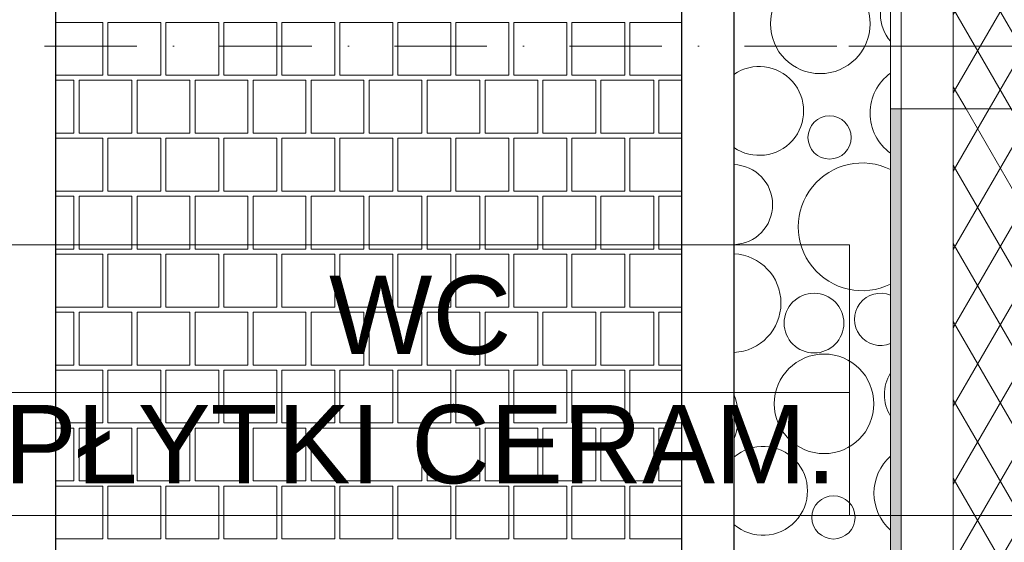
# Model space of a CAD drawing. Header units: millimetres. Extents: x -126271 to -88962, y -179170 to 5194.
# Tile 56 of 66: x -123988 to -122102, y -92817 to -91816. Entities that reach past the tile are written whole.
import ezdxf
from ezdxf.enums import TextEntityAlignment as Align

# ---------------------------------------------------------------- set-up
doc = ezdxf.new("R2010")
doc.units = ezdxf.units.MM
doc.header["$MEASUREMENT"] = 0
doc.linetypes.add('Kropki i Kreski', pattern=[335.138881, 176.388884, -88.194442, 0, -70.555556])
for name, color, linetype, lineweight in [('Nowe_0_Nr_pióra__21', 7, 'Continuous', 20), ('Nowe_2D - Rysunki i Obrazki_Nr_pióra__22', 8, 'Continuous', 25), ('Nowe_Konstrukcja - Słupy_Nr_pióra__21', 7, 'Continuous', 20), ('Nowe_Konstrukcja - Słupy_Nr_pióra__4', 8, 'Continuous', 13), ('Nowe_Konstrukcja - Słupy_Nr_pióra__41', 7, 'Continuous', 13), ('Nowe_Konstrukcja - Ściany zew_Nr_pióra__21', 7, 'Continuous', 20), ('Nowe_Konstrukcja - Ściany zew_Nr_pióra__3', 7, 'Continuous', 13), ('Nowe_Osie_Nr_pióra__4', 8, 'Continuous', 13), ('Nowe_Wymiarowanie - Ogólne_Nr_pióra__42', 8, 'Continuous', 25)]:
    doc.layers.add(name, color=color, linetype=linetype, lineweight=lineweight)
for name, color, linetype, lineweight, true_color in [('Nowe_2D - Rysunki i Obrazki_Nr_pióra__105', 7, 'Continuous', 13, 0xcccccc), ('Nowe_2D - Rysunki i Obrazki_Nr_pióra__61', 7, 'Continuous', 18, 0x6a6a6a), ('Nowe_Konstrukcja - Słupy_Nr_pióra__1', 7, 'Continuous', 13, 0x6879ec), ('Nowe_Konstrukcja - Słupy_Nr_pióra__107', 7, 'Continuous', 13, 0xaaaaaa), ('Nowe_Konstrukcja - Słupy_Nr_pióra__109', 7, 'Continuous', 13, 0xaaaaaa), ('Nowe_Konstrukcja - Ściany zew_Nr_pióra__105', 7, 'Continuous', 13, 0xcccccc), ('Nowe_Konstrukcja - Ściany zew_Nr_pióra__23', 7, 'Continuous', 13, 0x858585), ('Nowe_Metryczki pomieszczeń Archicada_Nr_pióra__81', 7, 'Continuous', 13, 0x6a6a6a), ('Nowe_Wymiarowanie - Ogólne_Nr_pióra__81', 7, 'Continuous', 13, 0x6a6a6a), ('Nowe_zagospodarowanie_Nr_pióra__81', 7, 'Continuous', 13, 0x6a6a6a)]:
    doc.layers.add(name, color=color, linetype=linetype, lineweight=lineweight, true_color=true_color)
for name, color, linetype in [('Nowe_Elementy Modelu - Strefy', 7, 'Continuous'), ('Nowe_Konstrukcja - Słupy', 7, 'Continuous'), ('Nowe_Konstrukcja - Ściany zew', 7, 'Continuous'), ('Nowe_Osie', 7, 'Continuous'), ('Nowe_Wymiarowanie - Ogólne', 7, 'Continuous'), ('Nowe_zagospodarowanie', 7, 'Continuous')]:
    doc.layers.add(name, color=color, linetype=linetype)
doc.styles.add('STYL_AUTOMATYCZNY_1', font='arial.ttf')
doc.styles.add('STYL_AUTOMATYCZNY_2', font='arial.ttf')
doc.dimstyles.new('STYL_AUTOMATYCZNY__3', dxfattribs={"dimtxt": 150, "dimasz": 47.5, "dimexe": 0.18, "dimexo": 0.0625, "dimgap": 0, "dimtad": 1, "dimdec": 0, "dimlfac": 0.1, "dimzin": 0, "dimdsep": 46, "dimtxsty": 'STYL_AUTOMATYCZNY_1', "dimblk": 'ARROWHEAD_6', "dimblk1": 'ARROWHEAD_6', "dimblk2": 'ARROWHEAD_6', "dimcen": 0.09, "dimse1": 1, "dimse2": 1, "dimclrd": 256, "dimclre": 256, "dimclrt": 8, "dimazin": 0, "dimtfac": 1, "dimtdec": 4, "dimtmove": 0, "dimatfit": 3, "dimfxl": 0, "dimtolj": 1, "dimtzin": 0, "dimarcsym": 0})
pattern_1 = [(60, (0, 0), (-64.951905, 37.5), []), (120, (0, 0), (64.951905, 37.5), [])]

# ---------------------------------------------------------------- blocks, each defined once
blk = doc.blocks.new('WC_00_12_13_1', base_point=(-124042.7, -92530))
at = {"layer": 'Nowe_Metryczki pomieszczeń Archicada_Nr_pióra__81', "color": 251, "linetype": 'Continuous', "lineweight": 13, "true_color": 0x6a6a6a}
for p, q in [((-124740.8, -92247.2), (-122398.4, -92247.2)), ((-122398.4, -92247.2), (-122398.4, -92765.7)), ((-124740.8, -92530), (-122398.4, -92530)), ((-122398.4, -92765.7), (-124740.8, -92765.7))]:
    blk.add_line(p, q, dxfattribs=at)
at = {"layer": 'Nowe_Metryczki pomieszczeń Archicada_Nr_pióra__81', "color": 251, "lineweight": 13, "true_color": 0x6a6a6a}
for tag, height, style, p in [('ROOM_NUMBER', 180, 'STYL_AUTOMATYCZNY_2', (-124391.8, -92375.1)), ('ROOM_NAME', 150, 'STYL_AUTOMATYCZNY_1', (-123220.6, -92381.3)), ('floor_f', 150, 'STYL_AUTOMATYCZNY_1', (-123220.6, -92628.8)), ('ROOM_CALC_AREA', 150, 'STYL_AUTOMATYCZNY_1', (-124391.8, -92642.1))]:
    blk.add_attdef(tag, text='', height=height, dxfattribs=dict(at, style=style)).set_placement(p, align=Align.MIDDLE_CENTER)
blk = doc.blocks.new('*X72')
at = {"layer": 'Nowe_Konstrukcja - Ściany zew_Nr_pióra__105', "color": 254, "linetype": 'Continuous', "lineweight": 13, "true_color": 0xcccccc}
for centre, radius in [((-122454.3, -91823.6), 95.4), ((-122436.4, -92041.2), 41.4), ((-122466.2, -92396.9), 57.2), ((-122446.9, -92551.6), 95.4), ((-122429, -92769.2), 41.4)]:
    blk.add_circle(centre, radius, dxfattribs=at)
for centre, radius, start, end in [((-122262.2, -91806), 76.7, 138.3387, 221.6613), ((-122741.4, -91848.5), 122.4, 354.6317, 5.3683), ((-122571.2, -91990.4), 85.1, 235.4063, 124.5937), ((-122264.2, -91994.7), 94.6, 125.7432, 234.2568), ((-122622.2, -92170), 76.7, 272.01, 87.99), ((-122374, -92212.5), 122.4, 63.58, 296.42), ((-122624.2, -92358.7), 94.6, 272.8648, 87.1352), ((-122338.5, -92389.8), 50.1, 67.719, 292.281), ((-122254.8, -92533.9), 76.7, 147.5385, 212.4615), ((-122734, -92576.5), 122.4, 339.2353, 20.7647), ((-122563.8, -92718.3), 85.1, 229.089, 130.911), ((-122256.8, -92722.7), 94.6, 131.4926, 228.5074)]:
    blk.add_arc(centre, radius, start, end, dxfattribs=at)
blk = doc.blocks.new('Wypełnienie_3_1', base_point=(0, 0))
at = {"layer": 'Nowe_Konstrukcja - Ściany zew_Nr_pióra__3', "color": 7, "linetype": 'Continuous', "lineweight": 13, "flags": 128}
blk.add_lwpolyline([(-122619.5, -94853.7), (-122619.5, -96276.6), (-122319.5, -96276.6), (-122319.5, -96008.9), (-122319.5, -91366.6), (-122319.5, -90996.6), (-121039.5, -90996.6), (-121039.5, -91476.6), (-121039.5, -91576.6), (-117775.3, -91576.6), (-117775.3, -91476.6), (-112435.3, -91476.6), (-112435.3, -90866.6), (-122619.5, -90866.6), (-122619.5, -91801.6)], close=True, dxfattribs=at)
at = {"layer": 'Nowe_Konstrukcja - Ściany zew_Nr_pióra__105', "color": 254, "linetype": 'Continuous', "lineweight": 13, "true_color": 0xcccccc}
blk.add_blockref('*X72', (0, 0), dxfattribs=at)
blk = doc.blocks.new('*X78')
at = {"layer": 'Nowe_2D - Rysunki i Obrazki_Nr_pióra__105', "color": 254, "linetype": 'Continuous', "lineweight": 13, "true_color": 0xcccccc}
for p, q in [((-123828.8, -91820.7), (-123919.5, -91820.7)), ((-123828.8, -91921.7), (-123828.8, -91820.7)), ((-123818.7, -91921.7), (-123818.7, -91820.7)), ((-123818.7, -91820.7), (-123768.2, -91820.7)), ((-123717.7, -91820.7), (-123768.2, -91820.7)), ((-123717.7, -91921.7), (-123717.7, -91820.7)), ((-123606.6, -91820.7), (-123707.6, -91820.7)), ((-123707.6, -91820.7), (-123707.6, -91921.7)), ((-123606.6, -91921.7), (-123606.6, -91820.7)), ((-123596.5, -91921.7), (-123596.5, -91820.7)), ((-123596.5, -91820.7), (-123546, -91820.7)), ((-123495.5, -91820.7), (-123546, -91820.7)), ((-123495.5, -91921.7), (-123495.5, -91820.7)), ((-123384.4, -91820.7), (-123485.4, -91820.7)), ((-123485.4, -91820.7), (-123485.4, -91921.7)), ((-123384.4, -91921.7), (-123384.4, -91820.7)), ((-123374.3, -91921.7), (-123374.3, -91820.7)), ((-123374.3, -91820.7), (-123323.8, -91820.7)), ((-123273.3, -91820.7), (-123323.8, -91820.7)), ((-123273.3, -91921.7), (-123273.3, -91820.7)), ((-123162.2, -91820.7), (-123263.2, -91820.7)), ((-123263.2, -91820.7), (-123263.2, -91921.7)), ((-123162.2, -91921.7), (-123162.2, -91820.7)), ((-123152.1, -91921.7), (-123152.1, -91820.7)), ((-123152.1, -91820.7), (-123101.6, -91820.7)), ((-123051.1, -91820.7), (-123101.6, -91820.7)), ((-123051.1, -91921.7), (-123051.1, -91820.7)), ((-122940, -91820.7), (-123041, -91820.7)), ((-123041, -91820.7), (-123041, -91921.7)), ((-122940, -91921.7), (-122940, -91820.7)), ((-122929.9, -91921.7), (-122929.9, -91820.7)), ((-122929.9, -91820.7), (-122879.4, -91820.7)), ((-122828.9, -91820.7), (-122879.4, -91820.7)), ((-122828.9, -91921.7), (-122828.9, -91820.7)), ((-122719.5, -91820.7), (-122818.8, -91820.7)), ((-122818.8, -91820.7), (-122818.8, -91921.7)), ((-123919.5, -91921.7), (-123828.8, -91921.7)), ((-123884.3, -91931.8), (-123919.5, -91931.8)), ((-123884.3, -92032.8), (-123884.3, -91931.8)), ((-123773.2, -91931.8), (-123874.2, -91931.8)), ((-123874.2, -91931.8), (-123874.2, -92032.8)), ((-123768.2, -91921.7), (-123818.7, -91921.7)), ((-123773.2, -92032.8), (-123773.2, -91931.8)), ((-123768.2, -91921.7), (-123717.7, -91921.7)), ((-123662.1, -91931.8), (-123763.1, -91931.8)), ((-123763.1, -91931.8), (-123763.1, -92032.8)), ((-123707.6, -91921.7), (-123606.6, -91921.7)), ((-123662.1, -92032.8), (-123662.1, -91931.8)), ((-123551, -91931.8), (-123652, -91931.8)), ((-123652, -91931.8), (-123652, -92032.8)), ((-123546, -91921.7), (-123596.5, -91921.7)), ((-123551, -92032.8), (-123551, -91931.8)), ((-123546, -91921.7), (-123495.5, -91921.7)), ((-123439.9, -91931.8), (-123540.9, -91931.8)), ((-123540.9, -91931.8), (-123540.9, -92032.8)), ((-123485.4, -91921.7), (-123384.4, -91921.7)), ((-123439.9, -92032.8), (-123439.9, -91931.8)), ((-123328.8, -91931.8), (-123429.8, -91931.8)), ((-123429.8, -91931.8), (-123429.8, -92032.8)), ((-123323.8, -91921.7), (-123374.3, -91921.7)), ((-123328.8, -92032.8), (-123328.8, -91931.8)), ((-123323.8, -91921.7), (-123273.3, -91921.7)), ((-123217.7, -91931.8), (-123318.7, -91931.8)), ((-123318.7, -91931.8), (-123318.7, -92032.8)), ((-123263.2, -91921.7), (-123162.2, -91921.7)), ((-123217.7, -92032.8), (-123217.7, -91931.8)), ((-123106.6, -91931.8), (-123207.6, -91931.8)), ((-123207.6, -91931.8), (-123207.6, -92032.8)), ((-123101.6, -91921.7), (-123152.1, -91921.7)), ((-123106.6, -92032.8), (-123106.6, -91931.8)), ((-123101.6, -91921.7), (-123051.1, -91921.7)), ((-122995.5, -91931.8), (-123096.5, -91931.8)), ((-123096.5, -91931.8), (-123096.5, -92032.8)), ((-123041, -91921.7), (-122940, -91921.7)), ((-122995.5, -92032.8), (-122995.5, -91931.8)), ((-122884.4, -91931.8), (-122985.4, -91931.8)), ((-122985.4, -91931.8), (-122985.4, -92032.8)), ((-122879.4, -91921.7), (-122929.9, -91921.7)), ((-122884.4, -92032.8), (-122884.4, -91931.8)), ((-122879.4, -91921.7), (-122828.9, -91921.7)), ((-122773.3, -91931.8), (-122874.3, -91931.8)), ((-122874.3, -91931.8), (-122874.3, -92032.8)), ((-122818.8, -91921.7), (-122719.5, -91921.7)), ((-122773.3, -92032.8), (-122773.3, -91931.8)), ((-122719.5, -91931.8), (-122763.2, -91931.8)), ((-122763.2, -91931.8), (-122763.2, -92032.8)), ((-123919.5, -92032.8), (-123884.3, -92032.8)), ((-123828.8, -92042.9), (-123919.5, -92042.9)), ((-123874.2, -92032.8), (-123773.2, -92032.8)), ((-123828.8, -92143.9), (-123828.8, -92042.9)), ((-123818.7, -92143.9), (-123818.7, -92042.9)), ((-123818.7, -92042.9), (-123768.2, -92042.9)), ((-123717.7, -92042.9), (-123768.2, -92042.9)), ((-123763.1, -92032.8), (-123662.1, -92032.8)), ((-123717.7, -92143.9), (-123717.7, -92042.9)), ((-123606.6, -92042.9), (-123707.6, -92042.9)), ((-123707.6, -92042.9), (-123707.6, -92143.9)), ((-123652, -92032.8), (-123551, -92032.8)), ((-123606.6, -92143.9), (-123606.6, -92042.9)), ((-123596.5, -92143.9), (-123596.5, -92042.9)), ((-123596.5, -92042.9), (-123546, -92042.9)), ((-123495.5, -92042.9), (-123546, -92042.9)), ((-123540.9, -92032.8), (-123439.9, -92032.8)), ((-123495.5, -92143.9), (-123495.5, -92042.9)), ((-123384.4, -92042.9), (-123485.4, -92042.9)), ((-123485.4, -92042.9), (-123485.4, -92143.9)), ((-123429.8, -92032.8), (-123328.8, -92032.8)), ((-123384.4, -92143.9), (-123384.4, -92042.9)), ((-123374.3, -92143.9), (-123374.3, -92042.9)), ((-123374.3, -92042.9), (-123323.8, -92042.9)), ((-123273.3, -92042.9), (-123323.8, -92042.9)), ((-123318.7, -92032.8), (-123217.7, -92032.8)), ((-123273.3, -92143.9), (-123273.3, -92042.9)), ((-123162.2, -92042.9), (-123263.2, -92042.9)), ((-123263.2, -92042.9), (-123263.2, -92143.9)), ((-123207.6, -92032.8), (-123106.6, -92032.8)), ((-123162.2, -92143.9), (-123162.2, -92042.9)), ((-123152.1, -92143.9), (-123152.1, -92042.9)), ((-123152.1, -92042.9), (-123101.6, -92042.9)), ((-123051.1, -92042.9), (-123101.6, -92042.9)), ((-123096.5, -92032.8), (-122995.5, -92032.8)), ((-123051.1, -92143.9), (-123051.1, -92042.9)), ((-122940, -92042.9), (-123041, -92042.9)), ((-123041, -92042.9), (-123041, -92143.9)), ((-122985.4, -92032.8), (-122884.4, -92032.8)), ((-122940, -92143.9), (-122940, -92042.9)), ((-122929.9, -92143.9), (-122929.9, -92042.9)), ((-122929.9, -92042.9), (-122879.4, -92042.9)), ((-122828.9, -92042.9), (-122879.4, -92042.9)), ((-122874.3, -92032.8), (-122773.3, -92032.8)), ((-122828.9, -92143.9), (-122828.9, -92042.9)), ((-122719.5, -92042.9), (-122818.8, -92042.9)), ((-122818.8, -92042.9), (-122818.8, -92143.9)), ((-122763.2, -92032.8), (-122719.5, -92032.8)), ((-123919.5, -92143.9), (-123828.8, -92143.9)), ((-123884.3, -92154), (-123919.5, -92154)), ((-123884.3, -92255), (-123884.3, -92154)), ((-123773.2, -92154), (-123874.2, -92154)), ((-123874.2, -92154), (-123874.2, -92255)), ((-123768.2, -92143.9), (-123818.7, -92143.9)), ((-123773.2, -92255), (-123773.2, -92154)), ((-123768.2, -92143.9), (-123717.7, -92143.9)), ((-123662.1, -92154), (-123763.1, -92154)), ((-123763.1, -92154), (-123763.1, -92255)), ((-123707.6, -92143.9), (-123606.6, -92143.9)), ((-123662.1, -92255), (-123662.1, -92154)), ((-123551, -92154), (-123652, -92154)), ((-123652, -92154), (-123652, -92255)), ((-123546, -92143.9), (-123596.5, -92143.9)), ((-123551, -92255), (-123551, -92154)), ((-123546, -92143.9), (-123495.5, -92143.9)), ((-123439.9, -92154), (-123540.9, -92154)), ((-123540.9, -92154), (-123540.9, -92255)), ((-123485.4, -92143.9), (-123384.4, -92143.9)), ((-123439.9, -92255), (-123439.9, -92154)), ((-123328.8, -92154), (-123429.8, -92154)), ((-123429.8, -92154), (-123429.8, -92255)), ((-123323.8, -92143.9), (-123374.3, -92143.9)), ((-123328.8, -92255), (-123328.8, -92154)), ((-123323.8, -92143.9), (-123273.3, -92143.9)), ((-123217.7, -92154), (-123318.7, -92154)), ((-123318.7, -92154), (-123318.7, -92255)), ((-123263.2, -92143.9), (-123162.2, -92143.9)), ((-123217.7, -92255), (-123217.7, -92154)), ((-123106.6, -92154), (-123207.6, -92154)), ((-123207.6, -92154), (-123207.6, -92255)), ((-123101.6, -92143.9), (-123152.1, -92143.9)), ((-123106.6, -92255), (-123106.6, -92154)), ((-123101.6, -92143.9), (-123051.1, -92143.9)), ((-122995.5, -92154), (-123096.5, -92154)), ((-123096.5, -92154), (-123096.5, -92255)), ((-123041, -92143.9), (-122940, -92143.9)), ((-122995.5, -92255), (-122995.5, -92154)), ((-122884.4, -92154), (-122985.4, -92154)), ((-122985.4, -92154), (-122985.4, -92255)), ((-122879.4, -92143.9), (-122929.9, -92143.9)), ((-122884.4, -92255), (-122884.4, -92154)), ((-122879.4, -92143.9), (-122828.9, -92143.9)), ((-122773.3, -92154), (-122874.3, -92154)), ((-122874.3, -92154), (-122874.3, -92255)), ((-122818.8, -92143.9), (-122719.5, -92143.9)), ((-122773.3, -92255), (-122773.3, -92154)), ((-122719.5, -92154), (-122763.2, -92154)), ((-122763.2, -92154), (-122763.2, -92255)), ((-123919.5, -92255), (-123884.3, -92255)), ((-123828.8, -92265.1), (-123919.5, -92265.1)), ((-123874.2, -92255), (-123773.2, -92255)), ((-123828.8, -92366.1), (-123828.8, -92265.1)), ((-123818.7, -92366.1), (-123818.7, -92265.1)), ((-123818.7, -92265.1), (-123768.2, -92265.1)), ((-123717.7, -92265.1), (-123768.2, -92265.1)), ((-123763.1, -92255), (-123662.1, -92255)), ((-123717.7, -92366.1), (-123717.7, -92265.1)), ((-123606.6, -92265.1), (-123707.6, -92265.1)), ((-123707.6, -92265.1), (-123707.6, -92366.1)), ((-123652, -92255), (-123551, -92255)), ((-123606.6, -92366.1), (-123606.6, -92265.1)), ((-123596.5, -92366.1), (-123596.5, -92265.1)), ((-123596.5, -92265.1), (-123546, -92265.1)), ((-123495.5, -92265.1), (-123546, -92265.1)), ((-123540.9, -92255), (-123439.9, -92255)), ((-123495.5, -92366.1), (-123495.5, -92265.1)), ((-123384.4, -92265.1), (-123485.4, -92265.1)), ((-123485.4, -92265.1), (-123485.4, -92366.1)), ((-123429.8, -92255), (-123328.8, -92255)), ((-123384.4, -92366.1), (-123384.4, -92265.1)), ((-123374.3, -92366.1), (-123374.3, -92265.1)), ((-123374.3, -92265.1), (-123323.8, -92265.1)), ((-123273.3, -92265.1), (-123323.8, -92265.1)), ((-123318.7, -92255), (-123217.7, -92255)), ((-123273.3, -92366.1), (-123273.3, -92265.1)), ((-123162.2, -92265.1), (-123263.2, -92265.1)), ((-123263.2, -92265.1), (-123263.2, -92366.1)), ((-123207.6, -92255), (-123106.6, -92255)), ((-123162.2, -92366.1), (-123162.2, -92265.1)), ((-123152.1, -92366.1), (-123152.1, -92265.1)), ((-123152.1, -92265.1), (-123101.6, -92265.1)), ((-123051.1, -92265.1), (-123101.6, -92265.1)), ((-123096.5, -92255), (-122995.5, -92255)), ((-123051.1, -92366.1), (-123051.1, -92265.1)), ((-122940, -92265.1), (-123041, -92265.1)), ((-123041, -92265.1), (-123041, -92366.1)), ((-122985.4, -92255), (-122884.4, -92255)), ((-122940, -92366.1), (-122940, -92265.1)), ((-122929.9, -92366.1), (-122929.9, -92265.1)), ((-122929.9, -92265.1), (-122879.4, -92265.1)), ((-122828.9, -92265.1), (-122879.4, -92265.1)), ((-122874.3, -92255), (-122773.3, -92255)), ((-122828.9, -92366.1), (-122828.9, -92265.1)), ((-122719.5, -92265.1), (-122818.8, -92265.1)), ((-122818.8, -92265.1), (-122818.8, -92366.1)), ((-122763.2, -92255), (-122719.5, -92255)), ((-123919.5, -92366.1), (-123828.8, -92366.1)), ((-123884.3, -92376.2), (-123919.5, -92376.2)), ((-123884.3, -92477.2), (-123884.3, -92376.2)), ((-123773.2, -92376.2), (-123874.2, -92376.2)), ((-123874.2, -92376.2), (-123874.2, -92477.2)), ((-123768.2, -92366.1), (-123818.7, -92366.1)), ((-123773.2, -92477.2), (-123773.2, -92376.2)), ((-123768.2, -92366.1), (-123717.7, -92366.1)), ((-123662.1, -92376.2), (-123763.1, -92376.2)), ((-123763.1, -92376.2), (-123763.1, -92477.2)), ((-123707.6, -92366.1), (-123606.6, -92366.1)), ((-123662.1, -92477.2), (-123662.1, -92376.2)), ((-123551, -92376.2), (-123652, -92376.2)), ((-123652, -92376.2), (-123652, -92477.2)), ((-123546, -92366.1), (-123596.5, -92366.1)), ((-123551, -92477.2), (-123551, -92376.2)), ((-123546, -92366.1), (-123495.5, -92366.1)), ((-123439.9, -92376.2), (-123540.9, -92376.2)), ((-123540.9, -92376.2), (-123540.9, -92477.2)), ((-123485.4, -92366.1), (-123384.4, -92366.1)), ((-123439.9, -92477.2), (-123439.9, -92376.2)), ((-123328.8, -92376.2), (-123429.8, -92376.2)), ((-123429.8, -92376.2), (-123429.8, -92477.2)), ((-123323.8, -92366.1), (-123374.3, -92366.1)), ((-123328.8, -92477.2), (-123328.8, -92376.2)), ((-123323.8, -92366.1), (-123273.3, -92366.1)), ((-123217.7, -92376.2), (-123318.7, -92376.2)), ((-123318.7, -92376.2), (-123318.7, -92477.2)), ((-123263.2, -92366.1), (-123162.2, -92366.1)), ((-123217.7, -92477.2), (-123217.7, -92376.2)), ((-123106.6, -92376.2), (-123207.6, -92376.2)), ((-123207.6, -92376.2), (-123207.6, -92477.2)), ((-123101.6, -92366.1), (-123152.1, -92366.1)), ((-123106.6, -92477.2), (-123106.6, -92376.2)), ((-123101.6, -92366.1), (-123051.1, -92366.1)), ((-122995.5, -92376.2), (-123096.5, -92376.2)), ((-123096.5, -92376.2), (-123096.5, -92477.2)), ((-123041, -92366.1), (-122940, -92366.1)), ((-122995.5, -92477.2), (-122995.5, -92376.2)), ((-122884.4, -92376.2), (-122985.4, -92376.2)), ((-122985.4, -92376.2), (-122985.4, -92477.2)), ((-122879.4, -92366.1), (-122929.9, -92366.1)), ((-122884.4, -92477.2), (-122884.4, -92376.2)), ((-122879.4, -92366.1), (-122828.9, -92366.1)), ((-122773.3, -92376.2), (-122874.3, -92376.2)), ((-122874.3, -92376.2), (-122874.3, -92477.2)), ((-122818.8, -92366.1), (-122719.5, -92366.1)), ((-122773.3, -92477.2), (-122773.3, -92376.2)), ((-122719.5, -92376.2), (-122763.2, -92376.2)), ((-122763.2, -92376.2), (-122763.2, -92477.2)), ((-123919.5, -92477.2), (-123884.3, -92477.2)), ((-123874.2, -92477.2), (-123773.2, -92477.2)), ((-123763.1, -92477.2), (-123662.1, -92477.2)), ((-123652, -92477.2), (-123551, -92477.2)), ((-123540.9, -92477.2), (-123439.9, -92477.2)), ((-123429.8, -92477.2), (-123328.8, -92477.2)), ((-123318.7, -92477.2), (-123217.7, -92477.2)), ((-123207.6, -92477.2), (-123106.6, -92477.2)), ((-123096.5, -92477.2), (-122995.5, -92477.2)), ((-122985.4, -92477.2), (-122884.4, -92477.2)), ((-122874.3, -92477.2), (-122773.3, -92477.2)), ((-122763.2, -92477.2), (-122719.5, -92477.2)), ((-123828.8, -92487.3), (-123919.5, -92487.3)), ((-123828.8, -92588.3), (-123828.8, -92487.3)), ((-123818.7, -92588.3), (-123818.7, -92487.3)), ((-123818.7, -92487.3), (-123768.2, -92487.3)), ((-123717.7, -92487.3), (-123768.2, -92487.3)), ((-123717.7, -92588.3), (-123717.7, -92487.3)), ((-123606.6, -92487.3), (-123707.6, -92487.3)), ((-123707.6, -92487.3), (-123707.6, -92588.3)), ((-123606.6, -92588.3), (-123606.6, -92487.3)), ((-123596.5, -92588.3), (-123596.5, -92487.3)), ((-123596.5, -92487.3), (-123546, -92487.3)), ((-123495.5, -92487.3), (-123546, -92487.3)), ((-123495.5, -92588.3), (-123495.5, -92487.3)), ((-123384.4, -92487.3), (-123485.4, -92487.3)), ((-123485.4, -92487.3), (-123485.4, -92588.3)), ((-123384.4, -92588.3), (-123384.4, -92487.3)), ((-123374.3, -92588.3), (-123374.3, -92487.3)), ((-123374.3, -92487.3), (-123323.8, -92487.3)), ((-123273.3, -92487.3), (-123323.8, -92487.3)), ((-123273.3, -92588.3), (-123273.3, -92487.3)), ((-123162.2, -92487.3), (-123263.2, -92487.3)), ((-123263.2, -92487.3), (-123263.2, -92588.3)), ((-123162.2, -92588.3), (-123162.2, -92487.3)), ((-123152.1, -92588.3), (-123152.1, -92487.3)), ((-123152.1, -92487.3), (-123101.6, -92487.3)), ((-123051.1, -92487.3), (-123101.6, -92487.3)), ((-123051.1, -92588.3), (-123051.1, -92487.3)), ((-122940, -92487.3), (-123041, -92487.3)), ((-123041, -92487.3), (-123041, -92588.3)), ((-122940, -92588.3), (-122940, -92487.3)), ((-122929.9, -92588.3), (-122929.9, -92487.3)), ((-122929.9, -92487.3), (-122879.4, -92487.3)), ((-122828.9, -92487.3), (-122879.4, -92487.3)), ((-122828.9, -92588.3), (-122828.9, -92487.3)), ((-122719.5, -92487.3), (-122818.8, -92487.3)), ((-122818.8, -92487.3), (-122818.8, -92588.3)), ((-123919.5, -92588.3), (-123828.8, -92588.3)), ((-123768.2, -92588.3), (-123818.7, -92588.3)), ((-123768.2, -92588.3), (-123717.7, -92588.3)), ((-123707.6, -92588.3), (-123606.6, -92588.3)), ((-123546, -92588.3), (-123596.5, -92588.3)), ((-123546, -92588.3), (-123495.5, -92588.3)), ((-123485.4, -92588.3), (-123384.4, -92588.3)), ((-123323.8, -92588.3), (-123374.3, -92588.3)), ((-123323.8, -92588.3), (-123273.3, -92588.3)), ((-123263.2, -92588.3), (-123162.2, -92588.3)), ((-123101.6, -92588.3), (-123152.1, -92588.3)), ((-123101.6, -92588.3), (-123051.1, -92588.3)), ((-123041, -92588.3), (-122940, -92588.3)), ((-122879.4, -92588.3), (-122929.9, -92588.3)), ((-122879.4, -92588.3), (-122828.9, -92588.3)), ((-122818.8, -92588.3), (-122719.5, -92588.3)), ((-123884.3, -92598.4), (-123919.5, -92598.4)), ((-123884.3, -92699.4), (-123884.3, -92598.4)), ((-123773.2, -92598.4), (-123874.2, -92598.4)), ((-123874.2, -92598.4), (-123874.2, -92699.4)), ((-123773.2, -92699.4), (-123773.2, -92598.4)), ((-123662.1, -92598.4), (-123763.1, -92598.4)), ((-123763.1, -92598.4), (-123763.1, -92699.4)), ((-123662.1, -92699.4), (-123662.1, -92598.4)), ((-123551, -92598.4), (-123652, -92598.4)), ((-123652, -92598.4), (-123652, -92699.4)), ((-123551, -92699.4), (-123551, -92598.4)), ((-123439.9, -92598.4), (-123540.9, -92598.4)), ((-123540.9, -92598.4), (-123540.9, -92699.4)), ((-123439.9, -92699.4), (-123439.9, -92598.4)), ((-123328.8, -92598.4), (-123429.8, -92598.4)), ((-123429.8, -92598.4), (-123429.8, -92699.4)), ((-123328.8, -92699.4), (-123328.8, -92598.4)), ((-123217.7, -92598.4), (-123318.7, -92598.4)), ((-123318.7, -92598.4), (-123318.7, -92699.4)), ((-123217.7, -92699.4), (-123217.7, -92598.4)), ((-123106.6, -92598.4), (-123207.6, -92598.4)), ((-123207.6, -92598.4), (-123207.6, -92699.4)), ((-123106.6, -92699.4), (-123106.6, -92598.4)), ((-122995.5, -92598.4), (-123096.5, -92598.4)), ((-123096.5, -92598.4), (-123096.5, -92699.4)), ((-122995.5, -92699.4), (-122995.5, -92598.4)), ((-122884.4, -92598.4), (-122985.4, -92598.4)), ((-122985.4, -92598.4), (-122985.4, -92699.4)), ((-122884.4, -92699.4), (-122884.4, -92598.4)), ((-122773.3, -92598.4), (-122874.3, -92598.4)), ((-122874.3, -92598.4), (-122874.3, -92699.4)), ((-122773.3, -92699.4), (-122773.3, -92598.4)), ((-122719.5, -92598.4), (-122763.2, -92598.4)), ((-122763.2, -92598.4), (-122763.2, -92699.4)), ((-123919.5, -92699.4), (-123884.3, -92699.4)), ((-123874.2, -92699.4), (-123773.2, -92699.4)), ((-123763.1, -92699.4), (-123662.1, -92699.4)), ((-123652, -92699.4), (-123551, -92699.4)), ((-123540.9, -92699.4), (-123439.9, -92699.4)), ((-123429.8, -92699.4), (-123328.8, -92699.4)), ((-123318.7, -92699.4), (-123217.7, -92699.4)), ((-123207.6, -92699.4), (-123106.6, -92699.4)), ((-123096.5, -92699.4), (-122995.5, -92699.4)), ((-122985.4, -92699.4), (-122884.4, -92699.4)), ((-122874.3, -92699.4), (-122773.3, -92699.4)), ((-122763.2, -92699.4), (-122719.5, -92699.4)), ((-123828.8, -92709.5), (-123919.5, -92709.5)), ((-123828.8, -92810.5), (-123828.8, -92709.5)), ((-123818.7, -92810.5), (-123818.7, -92709.5)), ((-123818.7, -92709.5), (-123768.2, -92709.5)), ((-123717.7, -92709.5), (-123768.2, -92709.5)), ((-123717.7, -92810.5), (-123717.7, -92709.5)), ((-123606.6, -92709.5), (-123707.6, -92709.5)), ((-123707.6, -92709.5), (-123707.6, -92810.5)), ((-123606.6, -92810.5), (-123606.6, -92709.5)), ((-123596.5, -92810.5), (-123596.5, -92709.5)), ((-123596.5, -92709.5), (-123546, -92709.5)), ((-123495.5, -92709.5), (-123546, -92709.5)), ((-123495.5, -92810.5), (-123495.5, -92709.5)), ((-123384.4, -92709.5), (-123485.4, -92709.5)), ((-123485.4, -92709.5), (-123485.4, -92810.5)), ((-123384.4, -92810.5), (-123384.4, -92709.5)), ((-123374.3, -92810.5), (-123374.3, -92709.5)), ((-123374.3, -92709.5), (-123323.8, -92709.5)), ((-123273.3, -92709.5), (-123323.8, -92709.5)), ((-123273.3, -92810.5), (-123273.3, -92709.5)), ((-123162.2, -92709.5), (-123263.2, -92709.5)), ((-123263.2, -92709.5), (-123263.2, -92810.5)), ((-123162.2, -92810.5), (-123162.2, -92709.5)), ((-123152.1, -92810.5), (-123152.1, -92709.5)), ((-123152.1, -92709.5), (-123101.6, -92709.5)), ((-123051.1, -92709.5), (-123101.6, -92709.5)), ((-123051.1, -92810.5), (-123051.1, -92709.5)), ((-122940, -92709.5), (-123041, -92709.5)), ((-123041, -92709.5), (-123041, -92810.5)), ((-122940, -92810.5), (-122940, -92709.5)), ((-122929.9, -92810.5), (-122929.9, -92709.5)), ((-122929.9, -92709.5), (-122879.4, -92709.5)), ((-122828.9, -92709.5), (-122879.4, -92709.5)), ((-122828.9, -92810.5), (-122828.9, -92709.5)), ((-122719.5, -92709.5), (-122818.8, -92709.5)), ((-122818.8, -92709.5), (-122818.8, -92810.5)), ((-123919.5, -92810.5), (-123828.8, -92810.5)), ((-123768.2, -92810.5), (-123818.7, -92810.5)), ((-123768.2, -92810.5), (-123717.7, -92810.5)), ((-123707.6, -92810.5), (-123606.6, -92810.5)), ((-123546, -92810.5), (-123596.5, -92810.5)), ((-123546, -92810.5), (-123495.5, -92810.5)), ((-123485.4, -92810.5), (-123384.4, -92810.5)), ((-123323.8, -92810.5), (-123374.3, -92810.5)), ((-123323.8, -92810.5), (-123273.3, -92810.5)), ((-123263.2, -92810.5), (-123162.2, -92810.5)), ((-123101.6, -92810.5), (-123152.1, -92810.5)), ((-123101.6, -92810.5), (-123051.1, -92810.5)), ((-123041, -92810.5), (-122940, -92810.5)), ((-122879.4, -92810.5), (-122929.9, -92810.5)), ((-122879.4, -92810.5), (-122828.9, -92810.5)), ((-122818.8, -92810.5), (-122719.5, -92810.5))]:
    blk.add_line(p, q, dxfattribs=at)
blk = doc.blocks.new('Wypełnienie_6_1', base_point=(0, 0))
at = {"layer": 'Nowe_2D - Rysunki i Obrazki_Nr_pióra__61', "color": 251, "linetype": 'Continuous', "lineweight": 18, "true_color": 0x6a6a6a, "flags": 128}
for points in [[(-123919.5, -89334.3), (-123919.5, -89156.6), (-111869.6, -89156.6), (-111869.6, -88443.6), (-106115.7, -88443.6), (-106115.7, -89156.6), (-92839.5, -89156.6), (-92839.5, -102678.1), (-92839.5, -102776.9), (-92839.5, -105256.6), (-123919.5, -105256.6), (-123919.5, -90576.6), (-125357.6, -90576.6), (-125357.6, -89334.3)], [(-122719.5, -104256.6), (-120658.6, -104256.6), (-120658.6, -103756.6), (-107467.6, -103756.6), (-107467.6, -103356.6), (-105967.6, -103356.6), (-105967.6, -103756.6), (-97100.3, -103756.6), (-97100.3, -104256.6), (-95039.5, -104256.6), (-95039.5, -102678.1), (-93589.5, -102678.1), (-93589.5, -101178.1), (-95039.5, -101178.1), (-95039.5, -90766.6), (-106019.5, -90766.6), (-106019.5, -90866.6), (-111739.5, -90866.6), (-111739.5, -90766.6), (-122719.5, -90766.6), (-122719.5, -96376.6), (-122319.5, -96376.6), (-122319.5, -97574.9), (-122719.5, -97574.9)]]:
    blk.add_lwpolyline(points, close=True, dxfattribs=at)
at = {"layer": 'Nowe_2D - Rysunki i Obrazki_Nr_pióra__105', "color": 254, "linetype": 'Continuous', "lineweight": 13, "true_color": 0xcccccc}
blk.add_blockref('*X78', (0, 0), dxfattribs=at)
blk = doc.blocks.new('Ściana_28_1', base_point=(-121929.5, -91986.6))
at = {"layer": 'Nowe_Konstrukcja - Ściany zew_Nr_pióra__23', "linetype": 'Continuous', "lineweight": 0, "true_color": 0xdfdfdf}
blk.add_hatch(color=254, dxfattribs=at).paths.add_polyline_path([(-122319.5, -91986.6), (-122319.5, -96376.6), (-122299.5, -96376.6), (-122299.5, -91986.6)])
at = {"layer": 'Nowe_Konstrukcja - Ściany zew_Nr_pióra__23', "linetype": 'Continuous', "lineweight": 13, "true_color": 0x858585}
h = blk.add_hatch(dxfattribs=at)
h.set_pattern_fill('Izolacja_miękka_0001', color=252, style=0, pattern_type=2)
h.set_pattern_definition(pattern_1)
h.paths.add_polyline_path([(-122199.5, -91986.6), (-122199.5, -96376.6), (-122049.5, -96376.6), (-122049.5, -91986.6)])
at = {"layer": 'Nowe_Konstrukcja - Ściany zew_Nr_pióra__21', "color": 7, "linetype": 'Continuous', "lineweight": 20, "flags": 128}
for points in [[(-122319.5, -91986.6), (-122319.5, -96376.6)], [(-122199.5, -91986.6), (-122319.5, -91986.6)]]:
    blk.add_lwpolyline(points, dxfattribs=at)
at = {"layer": 'Nowe_Konstrukcja - Ściany zew_Nr_pióra__3', "color": 7, "linetype": 'Continuous', "lineweight": 13}
for p, q in [((-122299.5, -91986.6), (-122299.5, -96376.6)), ((-122199.5, -91986.6), (-122199.5, -96376.6))]:
    blk.add_line(p, q, dxfattribs=at)
blk = doc.blocks.new('Standardowy znacznik osi_5')
at = {"layer": 'Nowe_Osie_Nr_pióra__4', "color": 8, "linetype": 'Kropki i Kreski', "lineweight": 13}
blk.add_line((1000, 0), (32849.3, 0), dxfattribs=at)
at = {"layer": 'Nowe_Osie_Nr_pióra__4', "color": 8, "lineweight": 13, "style": 'STYL_AUTOMATYCZNY_1'}
for tag, p in [('AC_MarkerText_1_0', (-250, -239.3)), ('AC_MarkerText_1_1', (34099.3, -239.3))]:
    blk.add_attdef(tag, text='', height=250, rotation=180, dxfattribs=at).set_placement(p, align=Align.TOP_CENTER)
blk = doc.blocks.new('Polilinia_6_1', base_point=(-122396.8, -92765.7))
at = {"layer": 'Nowe_zagospodarowanie_Nr_pióra__81', "linetype": 'Continuous', "lineweight": 13, "true_color": 0x6a6a6a}
blk.add_hatch(color=251, dxfattribs=at).paths.add_polyline_path([(-121198.4, -92765.7), (-121194.6, -92784.9), (-121183.8, -92801.1), (-121167.5, -92811.9), (-121148.4, -92815.7), (-121129.3, -92811.9), (-121113.1, -92801.1), (-121102.2, -92784.9), (-121098.4, -92765.7), (-121102.2, -92746.6), (-121113.1, -92730.4), (-121129.3, -92719.6), (-121148.4, -92715.7), (-121167.5, -92719.6), (-121183.8, -92730.4), (-121194.6, -92746.6)])
at = {"layer": 'Nowe_zagospodarowanie_Nr_pióra__81', "color": 251, "linetype": 'Continuous', "lineweight": 13, "true_color": 0x6a6a6a, "flags": 128}
blk.add_lwpolyline([(-122396.8, -92765.7), (-121198.4, -92765.7)], dxfattribs=at)
at = {"layer": 'Nowe_zagospodarowanie_Nr_pióra__81', "color": 251, "linetype": 'Continuous', "lineweight": 13, "true_color": 0x6a6a6a}
blk.add_circle((-121148.4, -92765.7), 50, dxfattribs=at)
blk = doc.blocks.new('*D369')
at = {"layer": 'Nowe_Wymiarowanie - Ogólne_Nr_pióra__81', "color": 251, "linetype": 'Continuous', "lineweight": 13, "true_color": 0x6a6a6a}
for p, q in [((-124546.5, -90959.1), (-124546.5, -90996.6)), ((-124521.5, -91021.6), (-124571.5, -90971.6)), ((-124593.4, -90996.6), (-124499.7, -90996.6)), ((-124546.5, -90996.6), (-124546.5, -96376.6)), ((-124521.5, -96401.6), (-124571.5, -96351.6)), ((-124593.4, -96376.6), (-124499.7, -96376.6)), ((-124546.5, -96376.6), (-124546.5, -97576.6))]:
    blk.add_line(p, q, dxfattribs=at)
at = {"layer": 'Nowe_Wymiarowanie - Ogólne_Nr_pióra__42', "color": 8, "lineweight": 25, "insert": (-124576.5, -93858.2), "char_height": 150, "attachment_point": 7, "rotation": 90, "style": 'STYL_AUTOMATYCZNY_1'}
blk.add_mtext('\\A1;{\\pql;\\fArial|b0|i0|c238|p0;\\W1.000000;538}', dxfattribs=at)
blk = doc.blocks.new('ARROWHEAD_6')
at = {"color": 0, "linetype": 'Continuous', "lineweight": 0}
for p, q in [((-0.5, -0.5), (0.5, 0.5)), ((0, 0), (-1, 0))]:
    blk.add_line(p, q, dxfattribs=at)
blk = doc.blocks.new('*D374')
at = {"layer": 'Nowe_Wymiarowanie - Ogólne_Nr_pióra__81', "color": 251, "linetype": 'Continuous', "lineweight": 13, "true_color": 0x6a6a6a}
for p, q in [((-125357.4, -90996.6), (-125357.4, -90959.1)), ((-125332.4, -91021.6), (-125382.4, -90971.6)), ((-125310.6, -90996.6), (-125404.3, -90996.6)), ((-125357.4, -103836.6), (-125357.4, -90996.6)), ((-125382.4, -103811.6), (-125332.4, -103861.6)), ((-125310.6, -103836.6), (-125404.3, -103836.6)), ((-125357.4, -103874.1), (-125357.4, -103836.6))]:
    blk.add_line(p, q, dxfattribs=at)
at = {"layer": 'Nowe_Wymiarowanie - Ogólne_Nr_pióra__42', "color": 8, "lineweight": 25, "insert": (-125387.4, -97674), "char_height": 150, "attachment_point": 7, "rotation": 90, "style": 'STYL_AUTOMATYCZNY_1'}
blk.add_mtext('\\A1;{\\pql;\\fArial|b0|i0|c238|p0;\\W1.000000;1\xa0284}', dxfattribs=at)
blk = doc.blocks.new('*D380')
at = {"layer": 'Nowe_Wymiarowanie - Ogólne_Nr_pióra__81', "color": 251, "linetype": 'Continuous', "lineweight": 13, "true_color": 0x6a6a6a}
for p, q in [((-125002.7, -90996.6), (-125002.7, -90959.1)), ((-124977.7, -91021.6), (-125027.7, -90971.6)), ((-124955.8, -90996.6), (-125049.5, -90996.6)), ((-125002.7, -91866.6), (-125002.7, -90996.6)), ((-125027.7, -91841.6), (-124977.7, -91891.6)), ((-124955.8, -91866.6), (-125049.5, -91866.6)), ((-125002.7, -93366.6), (-125002.7, -91866.6))]:
    blk.add_line(p, q, dxfattribs=at)
at = {"layer": 'Nowe_Wymiarowanie - Ogólne_Nr_pióra__42', "color": 8, "lineweight": 25, "insert": (-125032.7, -91546), "char_height": 150, "attachment_point": 7, "rotation": 90, "style": 'STYL_AUTOMATYCZNY_1'}
blk.add_mtext('\\A1;{\\pql;\\fArial|b0|i0|c238|p0;\\W1.000000;87}', dxfattribs=at)
blk = doc.blocks.new('Słup_51_1', base_point=(-121679.5, -91866.6))
at = {"layer": 'Nowe_Konstrukcja - Słupy_Nr_pióra__107', "linetype": 'Continuous', "lineweight": 13, "true_color": 0xaaaaaa}
h = blk.add_hatch(dxfattribs=at)
h.set_pattern_fill('Tynk_0001', color=253, style=0, pattern_type=2)
h.set_pattern_definition([(0, (0, 0), (0, 86.60254), [0, -50]), (0, (25, 43.3), (0, 86.60254), [0, -50])])
h.paths.add_polyline_path([(-121789.5, -91986.6), (-121789.5, -92006.6), (-121309.5, -92006.6), (-121309.5, -91986.6)])
at = {"layer": 'Nowe_Konstrukcja - Słupy_Nr_pióra__109', "linetype": 'Continuous', "lineweight": 13, "true_color": 0xaaaaaa}
h = blk.add_hatch(dxfattribs=at)
h.set_pattern_fill('Izolacja_miękka_0001', color=253, style=0, pattern_type=2)
h.set_pattern_definition(pattern_1)
h.paths.add_polyline_path([(-121159.5, -91116.6), (-122199.5, -91116.6), (-122199.5, -91986.6), (-122049.5, -91986.6), (-122049.5, -91266.6), (-121309.5, -91266.6), (-121309.5, -91746.6), (-121159.5, -91746.6)])
at = {"layer": 'Nowe_Konstrukcja - Słupy_Nr_pióra__4', "linetype": 'Continuous', "lineweight": 13}
h = blk.add_hatch(dxfattribs=at)
h.set_pattern_fill('Beton_zbrojony_0001', color=8, style=0, pattern_type=2)
h.set_pattern_definition([(45, (0, 0), (-91.92388, 91.92388), []), (45, (-45.96, 45.96), (-91.92388, 91.92388), [97.5, -32.5])])
h.paths.add_polyline_path([(-121309.5, -91986.6), (-121309.5, -91746.6), (-121309.5, -91266.6), (-122049.5, -91266.6), (-122049.5, -91986.6)])
at = {"layer": 'Nowe_Konstrukcja - Słupy_Nr_pióra__1', "color": 171, "linetype": 'Continuous', "lineweight": 13, "true_color": 0x6879ec}
for p, q in [((-121679.5, -91786.6), (-121679.5, -91281.6)), ((-121759.5, -91866.6), (-122399.5, -91866.6)), ((-121599.5, -91866.6), (-120959.5, -91866.6)), ((-121679.5, -91946.6), (-121679.5, -92451.6))]:
    blk.add_line(p, q, dxfattribs=at)
blk.add_point((-121679.5, -91866.6), dxfattribs=at)
at = {"layer": 'Nowe_Konstrukcja - Słupy_Nr_pióra__21', "color": 7, "linetype": 'Continuous', "lineweight": 20, "flags": 128}
for points in [[(-121309.5, -91986.6), (-122049.5, -91986.6), (-122049.5, -91266.6), (-121309.5, -91266.6), (-121309.5, -91746.6)], [(-121309.5, -91746.6), (-121309.5, -91986.6)]]:
    blk.add_lwpolyline(points, dxfattribs=at)
at = {"layer": 'Nowe_Konstrukcja - Słupy_Nr_pióra__41', "color": 7, "linetype": 'Continuous', "lineweight": 13, "flags": 128}
for points in [[(-121039.5, -91576.6), (-121039.5, -90996.6), (-122319.5, -90996.6), (-122319.5, -91986.6)], [(-122299.5, -91986.6), (-122299.5, -91016.6), (-121059.5, -91016.6), (-121059.5, -91576.6)], [(-122049.5, -91986.6), (-122199.5, -91986.6), (-122199.5, -91116.6), (-121159.5, -91116.6), (-121159.5, -91746.6), (-121309.5, -91746.6)], [(-121789.5, -92006.6), (-121309.5, -92006.6), (-121309.5, -91986.6)]]:
    blk.add_lwpolyline(points, dxfattribs=at)

msp = doc.modelspace()

# ---------------------------------------------------------------- linework, layer by layer
at = {"layer": 'Nowe_0_Nr_pióra__21', "color": 7, "linetype": 'Continuous', "lineweight": 20, "flags": 128}
msp.add_lwpolyline([(-122719.5, -96066.6), (-122719.5, -90866.6)], dxfattribs=at)
at = {"layer": 'Nowe_2D - Rysunki i Obrazki_Nr_pióra__22', "color": 8, "linetype": 'Continuous', "lineweight": 25, "flags": 128}
for points in [[(-123919.5, -90576.6), (-123919.5, -105256.6), (-105338.5, -105256.6)], [(-122719.5, -96376.6), (-122719.5, -90766.6), (-111739.5, -90766.6)], [(-122619.5, -96276.6), (-122619.5, -90866.6), (-112435.3, -90866.6)]]:
    msp.add_lwpolyline(points, dxfattribs=at)

# ---------------------------------------------------------------- block references
at = {"layer": 'Nowe_2D - Rysunki i Obrazki_Nr_pióra__105', "color": 254, "linetype": 'Continuous', "lineweight": 13, "true_color": 0xcccccc}
msp.add_blockref('Wypełnienie_6_1', (0, 0), dxfattribs=at)
at = {"layer": 'Nowe_Elementy Modelu - Strefy', "color": 251, "linetype": 'Continuous', "lineweight": 13, "true_color": 0x6a6a6a}
ref = msp.add_blockref('WC_00_12_13_1', (-124042.7, -92530), dxfattribs=at)
ref.add_attrib('ROOM_NAME', 'WC', dxfattribs={"layer": 'Nowe_Metryczki pomieszczeń Archicada_Nr_pióra__81', "color": 251, "lineweight": 13, "true_color": 0x6a6a6a, "height": 150, "style": 'STYL_AUTOMATYCZNY_1'}).set_placement((-123220.6, -92381.3), align=Align.MIDDLE_CENTER)
ref.add_attrib('floor_f', 'PŁYTKI CERAM.', dxfattribs={"layer": 'Nowe_Metryczki pomieszczeń Archicada_Nr_pióra__81', "color": 251, "lineweight": 13, "true_color": 0x6a6a6a, "height": 150, "style": 'STYL_AUTOMATYCZNY_1'}).set_placement((-123220.6, -92628.8), align=Align.MIDDLE_CENTER)
at = {"layer": 'Nowe_Konstrukcja - Słupy', "color": 7, "lineweight": 13}
msp.add_blockref('Słup_51_1', (-121679.5, -91866.6), dxfattribs=at)
at = {"layer": 'Nowe_Konstrukcja - Ściany zew', "color": 7, "lineweight": 20}
msp.add_blockref('Ściana_28_1', (-121929.5, -91986.6), dxfattribs=at)
at = {"layer": 'Nowe_Konstrukcja - Ściany zew_Nr_pióra__105', "color": 254, "linetype": 'Continuous', "lineweight": 13, "true_color": 0xcccccc}
msp.add_blockref('Wypełnienie_3_1', (0, 0), dxfattribs=at)
at = {"layer": 'Nowe_Osie', "color": 8, "linetype": 'Continuous', "lineweight": 15, "zscale": 1000, "rotation": 180}
msp.add_blockref('Standardowy znacznik osi_5', (-91921.8, -91866.6), dxfattribs=at)
at = {"layer": 'Nowe_zagospodarowanie', "color": 251, "linetype": 'Continuous', "lineweight": 13, "true_color": 0x6a6a6a}
msp.add_blockref('Polilinia_6_1', (-122396.8, -92765.7), dxfattribs=at)

# ---------------------------------------------------------------- dimensions: what is measured, and where the dimension line sits
at = {"layer": 'Nowe_Wymiarowanie - Ogólne', "color": 251, "linetype": 'Continuous', "lineweight": 13, "true_color": 0x6a6a6a}
for base, p1, p2, angle, picture, middle in [((-125357.4, -90996.6), (-121039.5, -103836.6), (-122319.5, -90996.6), 90, '*D374', (-125462.4, -97416.7)), ((-125002.7, -90996.6), (-125771.1, -91866.6), (-122319.5, -90996.6), 90, '*D380', (-125107.7, -91431.9)), ((-124546.5, -96376.6), (-122319.5, -90996.6), (-122319.5, -96376.6), 270, '*D369', (-124651.5, -93687))]:
    dim = msp.add_linear_dim(base=base, p1=p1, p2=p2, angle=angle, dimstyle='STYL_AUTOMATYCZNY__3', dxfattribs=at)
    dim.commit()
    dim.dimension.update_dxf_attribs({"geometry": picture, "text_midpoint": middle, "dimtype": 160, "text_rotation": 90})

doc.saveas('drawing.dxf')
